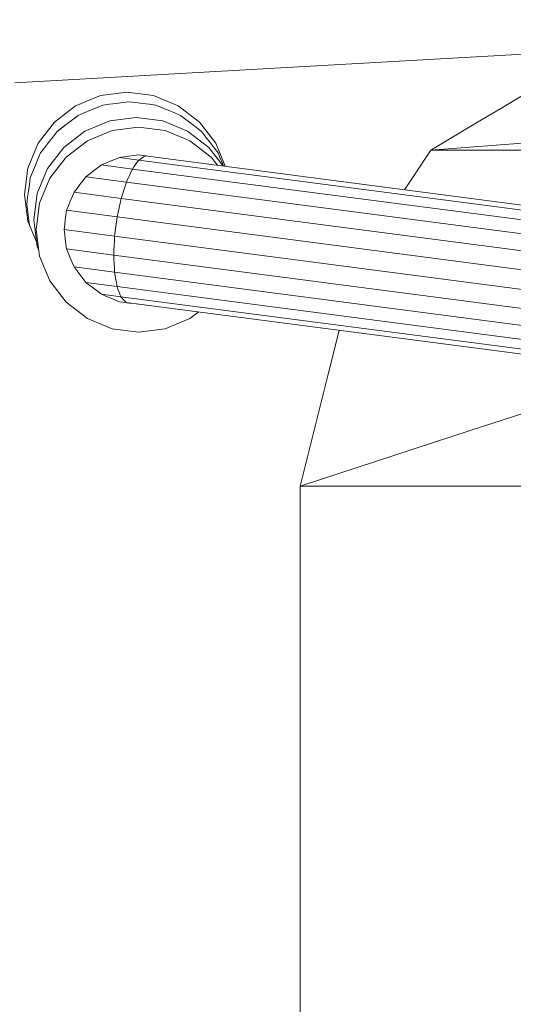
# Model space of a CAD drawing. Header units: inches. Extents: x 1931 to 3173, y 8366 to 8904.
# Tile 36 of 55: x 2881 to 2893, y 8808 to 8831. Entities that reach past the tile are written whole.
import ezdxf

# ---------------------------------------------------------------- set-up
doc = ezdxf.new("R2010")
doc.units = ezdxf.units.IN
doc.header["$MEASUREMENT"] = 0
doc.layers.add('A-DETL-GENF-1', color=30, linetype='Continuous', lineweight=9)
doc.layers.add('G-IMPT', color=8, linetype='Continuous', lineweight=9)

# ---------------------------------------------------------------- blocks, each defined once
blk = doc.blocks.new('Boat_and_Trailer_14084 - Boat - Ski Bar and Boards_dwg-1048089-FLOOR PLAN - BASEMENT')
at = {"layer": 'G-IMPT'}
for p, q in [((-85.294, -9.523), (-84.75, -9.452)), ((-84.75, -9.452), (-84.205, -9.523)), ((-86, -9.783), (-85.492, -9.573)), ((-85.492, -9.573), (-84.948, -9.501)), ((-85.377, -9.558), (-85.294, -9.523)), ((-84.948, -9.501), (-84.403, -9.573)), ((-84.403, -9.573), (-83.896, -9.783)), ((-83.698, -9.733), (-84.205, -9.523)), ((-86, -9.783), (-86.435, -10.117)), ((-83.46, -10.117), (-83.896, -9.783)), ((-83.698, -9.733), (-83.262, -10.068)), ((-85.146, -10.101), (-85.047, -10.088)), ((-85.083, -11.113), (-84.948, -10.075)), ((-84.948, -10.075), (-85.047, -10.088)), ((-84.849, -10.088), (-84.948, -10.075)), ((-84.849, -10.088), (-84.75, -10.101)), ((-83.262, -10.068), (-82.928, -10.503)), ((-86.435, -10.117), (-86.77, -10.553)), ((-85.821, -11.111), (-85.713, -10.28)), ((-85.792, -10.341), (-85.713, -10.28)), ((-85.713, -10.28), (-85.62, -10.242)), ((-85.528, -10.203), (-85.62, -10.242)), ((-85.436, -10.165), (-85.528, -10.203)), ((-85.47, -11.094), (-85.344, -10.127)), ((-85.344, -10.127), (-85.436, -10.165)), ((-85.344, -10.127), (-85.245, -10.114)), ((-85.245, -10.114), (-85.146, -10.101)), ((-84.651, -10.114), (-84.75, -10.101)), ((-84.687, -11.164), (-84.552, -10.127)), ((-84.651, -10.114), (-84.552, -10.127)), ((-84.552, -10.127), (-84.459, -10.165)), ((-84.459, -10.165), (-84.367, -10.203)), ((-84.367, -10.203), (-84.275, -10.242)), ((-84.309, -11.246), (-84.183, -10.28)), ((-84.183, -10.28), (-84.275, -10.242)), ((-84.183, -10.28), (-84.103, -10.341)), ((-83.125, -10.553), (-83.46, -10.117)), ((-86.03, -10.523), (-85.95, -10.462)), ((-85.95, -10.462), (-85.871, -10.401)), ((-85.792, -10.341), (-85.871, -10.401)), ((-84.103, -10.341), (-84.024, -10.401)), ((-83.945, -10.462), (-84.024, -10.401)), ((-83.945, -10.462), (-83.866, -10.523)), ((-86.77, -10.553), (-86.98, -11.06)), ((-86.151, -10.681), (-86.212, -10.761)), ((-86.09, -10.602), (-86.151, -10.681)), ((-86.113, -11.161), (-86.03, -10.523)), ((-86.03, -10.523), (-86.09, -10.602)), ((-83.974, -11.353), (-83.866, -10.523)), ((-83.866, -10.523), (-83.805, -10.602)), ((-83.805, -10.602), (-83.744, -10.681)), ((-83.744, -10.681), (-83.683, -10.761)), ((-82.915, -11.06), (-83.125, -10.553)), ((-82.928, -10.503), (-82.718, -11.011)), ((-86.325, -11.242), (-86.273, -10.84)), ((-86.311, -10.932), (-86.273, -10.84)), ((-86.273, -10.84), (-86.212, -10.761)), ((-83.705, -11.476), (-83.622, -10.84)), ((-83.622, -10.84), (-83.683, -10.761)), ((-83.584, -10.932), (-83.622, -10.84)), ((-88.073, -31.047), (-85.47, -11.094)), ((-86.98, -11.06), (-87.052, -11.605)), ((-86.387, -11.117), (-86.349, -11.024)), ((-86.311, -10.932), (-86.349, -11.024)), ((-85.558, -11.099), (-85.645, -11.103)), ((-85.558, -11.099), (-85.645, -11.103)), ((-85.47, -11.094), (-85.558, -11.099)), ((-85.47, -11.094), (-85.558, -11.099)), ((-85.47, -11.094), (-85.373, -11.099)), ((-85.47, -11.094), (-85.373, -11.099)), ((-85.373, -11.099), (-85.276, -11.104)), ((-85.373, -11.099), (-85.276, -11.104)), ((-83.584, -10.932), (-83.546, -11.024)), ((-83.508, -11.117), (-83.546, -11.024)), ((-82.915, -11.06), (-82.844, -11.605)), ((-82.646, -11.555), (-82.718, -11.011)), ((-88.926, -31.175), (-86.325, -11.242)), ((-88.714, -31.099), (-86.113, -11.161)), ((-88.423, -31.055), (-85.821, -11.111)), ((-87.687, -31.073), (-85.083, -11.113)), ((-87.292, -31.134), (-84.687, -11.164)), ((-86.915, -31.224), (-84.309, -11.246)), ((-86.444, -11.347), (-86.426, -11.209)), ((-86.426, -11.209), (-86.387, -11.117)), ((-86.384, -11.294), (-86.414, -11.32)), ((-86.384, -11.294), (-86.414, -11.32)), ((-86.355, -11.268), (-86.384, -11.294)), ((-86.325, -11.242), (-86.355, -11.268)), ((-86.325, -11.242), (-86.272, -11.221)), ((-86.325, -11.242), (-86.272, -11.221)), ((-86.272, -11.221), (-86.219, -11.201)), ((-86.272, -11.221), (-86.219, -11.201)), ((-86.166, -11.181), (-86.219, -11.201)), ((-86.166, -11.181), (-86.219, -11.201)), ((-86.113, -11.161), (-86.166, -11.181)), ((-86.113, -11.161), (-86.166, -11.181)), ((-86.113, -11.161), (-86.04, -11.149)), ((-86.113, -11.161), (-86.04, -11.149)), ((-86.04, -11.149), (-85.967, -11.136)), ((-86.04, -11.149), (-85.967, -11.136)), ((-85.894, -11.123), (-85.967, -11.136)), ((-85.894, -11.123), (-85.967, -11.136)), ((-85.821, -11.111), (-85.894, -11.123)), ((-85.821, -11.111), (-85.894, -11.123)), ((-85.821, -11.111), (-85.733, -11.107)), ((-85.821, -11.111), (-85.733, -11.107)), ((-85.733, -11.107), (-85.645, -11.103)), ((-85.733, -11.107), (-85.645, -11.103)), ((-85.18, -11.108), (-85.276, -11.104)), ((-85.18, -11.108), (-85.276, -11.104)), ((-85.083, -11.113), (-85.18, -11.108)), ((-85.083, -11.113), (-85.18, -11.108)), ((-85.083, -11.113), (-84.984, -11.126)), ((-85.083, -11.113), (-84.984, -11.126)), ((-84.984, -11.126), (-84.885, -11.139)), ((-84.984, -11.126), (-84.885, -11.139)), ((-84.786, -11.152), (-84.885, -11.139)), ((-84.786, -11.152), (-84.885, -11.139)), ((-84.687, -11.164), (-84.786, -11.152)), ((-84.687, -11.164), (-84.786, -11.152)), ((-84.687, -11.164), (-84.592, -11.185)), ((-84.687, -11.164), (-84.592, -11.185)), ((-84.498, -11.205), (-84.592, -11.185)), ((-84.498, -11.205), (-84.592, -11.185)), ((-84.403, -11.226), (-84.498, -11.205)), ((-84.309, -11.246), (-84.403, -11.226)), ((-84.309, -11.246), (-84.225, -11.273)), ((-84.309, -11.246), (-84.225, -11.273)), ((-84.225, -11.273), (-84.141, -11.299)), ((-84.225, -11.273), (-84.141, -11.299)), ((-84.058, -11.326), (-84.141, -11.299)), ((-84.058, -11.326), (-84.141, -11.299)), ((-83.522, -11.608), (-83.47, -11.209)), ((-83.508, -11.117), (-83.47, -11.209)), ((-83.47, -11.209), (-83.457, -11.308)), ((-89.044, -31.278), (-86.444, -11.347)), ((-86.581, -31.338), (-83.974, -11.353)), ((-86.465, -11.507), (-86.458, -11.458)), ((-86.458, -11.458), (-86.452, -11.409)), ((-86.452, -11.409), (-86.445, -11.359)), ((-86.452, -11.409), (-86.45, -11.393)), ((-86.452, -11.409), (-86.45, -11.393)), ((-86.45, -11.393), (-86.448, -11.378)), ((-86.45, -11.393), (-86.448, -11.378)), ((-86.448, -11.378), (-86.446, -11.362)), ((-86.448, -11.378), (-86.446, -11.362)), ((-86.444, -11.347), (-86.446, -11.362)), ((-86.444, -11.347), (-86.446, -11.362)), ((-86.444, -11.347), (-86.414, -11.32)), ((-86.444, -11.347), (-86.414, -11.32)), ((-86.314, -31.467), (-83.705, -11.476)), ((-83.974, -11.353), (-84.058, -11.326)), ((-83.974, -11.353), (-84.058, -11.326)), ((-83.974, -11.353), (-83.907, -11.383)), ((-83.974, -11.353), (-83.907, -11.383)), ((-83.84, -11.414), (-83.907, -11.383)), ((-83.84, -11.414), (-83.907, -11.383)), ((-83.773, -11.445), (-83.84, -11.414)), ((-83.773, -11.445), (-83.84, -11.414)), ((-83.773, -11.445), (-83.705, -11.476)), ((-83.773, -11.445), (-83.705, -11.476)), ((-83.705, -11.476), (-83.659, -11.509)), ((-83.705, -11.476), (-83.659, -11.509)), ((-83.457, -11.308), (-83.443, -11.407)), ((-83.443, -11.407), (-83.43, -11.506)), ((-87.052, -11.605), (-86.98, -12.15)), ((-86.478, -11.605), (-86.471, -11.556)), ((-86.471, -11.556), (-86.465, -11.507)), ((-86.13, -31.603), (-83.522, -11.608)), ((-83.614, -11.542), (-83.659, -11.509)), ((-83.614, -11.542), (-83.659, -11.509)), ((-83.568, -11.575), (-83.614, -11.542)), ((-83.568, -11.575), (-83.614, -11.542)), ((-83.568, -11.575), (-83.522, -11.608)), ((-83.568, -11.575), (-83.522, -11.608)), ((-83.522, -11.608), (-83.5, -11.641)), ((-83.522, -11.608), (-83.5, -11.641)), ((-83.478, -11.674), (-83.5, -11.641)), ((-83.478, -11.674), (-83.5, -11.641)), ((-83.457, -11.707), (-83.478, -11.674)), ((-83.457, -11.707), (-83.478, -11.674)), ((-83.435, -11.74), (-83.417, -11.605)), ((-83.417, -11.605), (-83.43, -11.506)), ((-82.844, -11.605), (-82.915, -12.15)), ((-82.718, -12.1), (-82.646, -11.555)), ((-86.044, -31.737), (-83.435, -11.74)), ((-83.457, -11.707), (-83.435, -11.74)), ((-83.457, -11.707), (-83.435, -11.74)), ((-83.439, -11.771), (-83.437, -11.756)), ((-83.435, -11.74), (-83.437, -11.756)), ((-82.928, -12.607), (-82.718, -12.1)), ((-86.98, -12.15), (-86.77, -12.657)), ((-82.915, -12.15), (-83.125, -12.657)), ((-86.77, -12.657), (-86.637, -12.829)), ((-83.125, -12.657), (-83.46, -13.093)), ((-83.262, -13.043), (-82.928, -12.607)), ((-83.636, -13.33), (-83.262, -13.043)), ((-83.628, -13.222), (-83.46, -13.093))]:
    blk.add_line(p, q, dxfattribs=at)
blk = doc.blocks.new('Boat_and_Trailer_14084 - Boat - For Trailer and Bars_dwg-1048088-FLOOR PLAN - BASEMENT')
at = {"layer": 'G-IMPT'}
for p, q in [((-81.163, -32.356), (-82.455, -9.26)), ((-85.294, -9.523), (-84.75, -9.452)), ((-84.75, -9.452), (-84.205, -9.523)), ((-85.802, -9.733), (-85.377, -9.558)), ((-85.377, -9.558), (-85.294, -9.523)), ((-85.377, -9.558), (-85.27, -9.543)), ((-85.27, -9.543), (-85.162, -9.529)), ((-85.162, -9.529), (-85.055, -9.515)), ((-85.055, -9.515), (-84.948, -9.501)), ((-84.811, -9.519), (-84.948, -9.501)), ((-84.811, -9.519), (-84.675, -9.537)), ((-84.675, -9.537), (-84.539, -9.555)), ((-84.539, -9.555), (-84.403, -9.573)), ((-84.276, -9.625), (-84.403, -9.573)), ((-84.149, -9.678), (-84.276, -9.625)), ((-83.698, -9.733), (-84.205, -9.523)), ((-84.149, -9.678), (-84.022, -9.73)), ((-84.022, -9.73), (-83.896, -9.783)), ((-83.787, -9.866), (-83.896, -9.783)), ((-83.678, -9.95), (-83.787, -9.866)), ((-83.698, -9.733), (-83.262, -10.068)), ((-83.678, -9.95), (-83.569, -10.034)), ((-83.569, -10.034), (-83.46, -10.117)), ((-83.262, -10.068), (-82.928, -10.503)), ((-83.293, -10.335), (-83.46, -10.117)), ((-83.376, -10.226), (-83.46, -10.117)), ((-83.293, -10.335), (-83.376, -10.226)), ((-83.293, -10.335), (-83.209, -10.444)), ((-83.209, -10.444), (-83.125, -10.553)), ((-83.073, -10.68), (-83.125, -10.553)), ((-83.02, -10.807), (-83.073, -10.68)), ((-82.928, -10.503), (-82.718, -11.011)), ((-83.02, -10.807), (-82.968, -10.934)), ((-82.968, -10.934), (-82.915, -11.06)), ((-82.897, -11.197), (-82.915, -11.06)), ((-82.718, -11.011), (-82.646, -11.555)), ((-82.879, -11.333), (-82.897, -11.197)), ((-82.879, -11.333), (-82.862, -11.469)), ((-82.862, -11.469), (-82.844, -11.605)), ((-82.862, -11.741), (-82.844, -11.605)), ((-82.646, -11.555), (-82.718, -12.1)), ((-82.879, -11.877), (-82.897, -12.013)), ((-82.879, -11.877), (-82.862, -11.741)), ((-82.718, -12.1), (-82.928, -12.607)), ((-82.915, -12.15), (-82.897, -12.013)), ((-83.02, -12.403), (-82.968, -12.276)), ((-82.968, -12.276), (-82.915, -12.15)), ((-83.02, -12.403), (-83.073, -12.53)), ((-83.262, -13.043), (-82.928, -12.607)), ((-83.209, -12.766), (-83.125, -12.657)), ((-83.073, -12.53), (-83.125, -12.657)), ((-83.293, -12.875), (-83.376, -12.984)), ((-83.293, -12.875), (-83.209, -12.766)), ((-83.698, -13.378), (-83.262, -13.043)), ((-83.569, -13.176), (-83.46, -13.093)), ((-83.46, -13.093), (-83.376, -12.984)), ((-83.678, -13.26), (-83.787, -13.343)), ((-83.678, -13.26), (-83.569, -13.176)), ((-84.169, -13.573), (-83.698, -13.378)), ((-84.164, -13.538), (-84.108, -13.515)), ((-84.108, -13.515), (-84.164, -13.538)), ((-84.108, -13.515), (-84.002, -13.471)), ((-84.002, -13.471), (-83.896, -13.427)), ((-83.787, -13.343), (-83.896, -13.427)), ((-100.769, -15.112), (-104.116, -15.112)), ((-104.116, -15.112), (-100.769, -15.112)), ((-103.351, -15.112), (-90.727, -15.112)), ((-100.769, -15.112), (-97.421, -15.112)), ((-100.769, -15.112), (-97.421, -15.112)), ((-94.074, -15.112), (-97.421, -15.112)), ((-94.074, -15.112), (-90.727, -15.112)), ((-90.727, -15.112), (-89.579, -18.619)), ((-90.727, -15.112), (-89.579, -15.399)), ((-90.727, -15.112), (-90.727, -18.364)), ((-90.727, -15.112), (-90.727, -15.231)), ((-90.727, -15.112), (-89.579, -18.619)), ((-90.727, -15.112), (-89.579, -15.399)), ((-90.727, -15.112), (-89.579, -15.399)), ((-90.727, -28.118), (-90.727, -15.112)), ((-89.579, -15.399), (-88.432, -15.686)), ((-89.579, -15.399), (-88.432, -15.686)), ((-89.579, -15.399), (-88.432, -15.686)), ((-88.432, -15.686), (-87.534, -15.91)), ((-88.432, -15.686), (-87.534, -15.91)), ((-87.534, -15.91), (-88.432, -15.686)), ((-84.649, -17.252), (-83.841, -17.79)), ((-83.841, -17.79), (-84.649, -17.252)), ((-83.841, -17.79), (-83.841, -20.969)), ((-83.554, -21.395), (-83.841, -17.79)), ((-83.554, -18.268), (-83.841, -17.79)), ((-83.554, -21.395), (-83.841, -17.79)), ((-83.841, -17.79), (-83.841, -20.969)), ((-83.841, -17.79), (-83.554, -18.268)), ((-90.727, -18.364), (-90.727, -21.615)), ((-83.267, -18.746), (-83.554, -18.268)), ((-83.554, -18.268), (-83.267, -18.746)), ((-89.579, -18.619), (-88.432, -22.127)), ((-89.579, -18.619), (-88.432, -22.127)), ((-82.981, -19.224), (-83.267, -18.746)), ((-82.981, -19.224), (-83.267, -18.746)), ((-82.694, -19.703), (-82.981, -19.224)), ((-82.694, -19.703), (-82.981, -19.224))]:
    blk.add_line(p, q, dxfattribs=at)
blk = doc.blocks.new('Boat_and_Trailer_14084 - Boat_and_Trailer_14084-1048095-FLOOR PLAN - BASEMENT')
at = {"xscale": 1.151149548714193, "yscale": 1.151149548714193, "zscale": 1.151149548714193}
for name, p in [('Boat_and_Trailer_14084 - Boat - For Trailer and Bars_dwg-1048088-FLOOR PLAN - BASEMENT', (129.541, 47.857)), ('Boat_and_Trailer_14084 - Boat - Ski Bar and Boards_dwg-1048089-FLOOR PLAN - BASEMENT', (128.943, 47.637))]:
    blk.add_blockref(name, p, dxfattribs=at)

msp = doc.modelspace()

# ---------------------------------------------------------------- block references
at = {"layer": 'A-DETL-GENF-1', "rotation": 89.99999999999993}
msp.add_blockref('Boat_and_Trailer_14084 - Boat_and_Trailer_14084-1048095-FLOOR PLAN - BASEMENT', (2918.008, 8795.091), dxfattribs=at)

doc.saveas('drawing.dxf')
